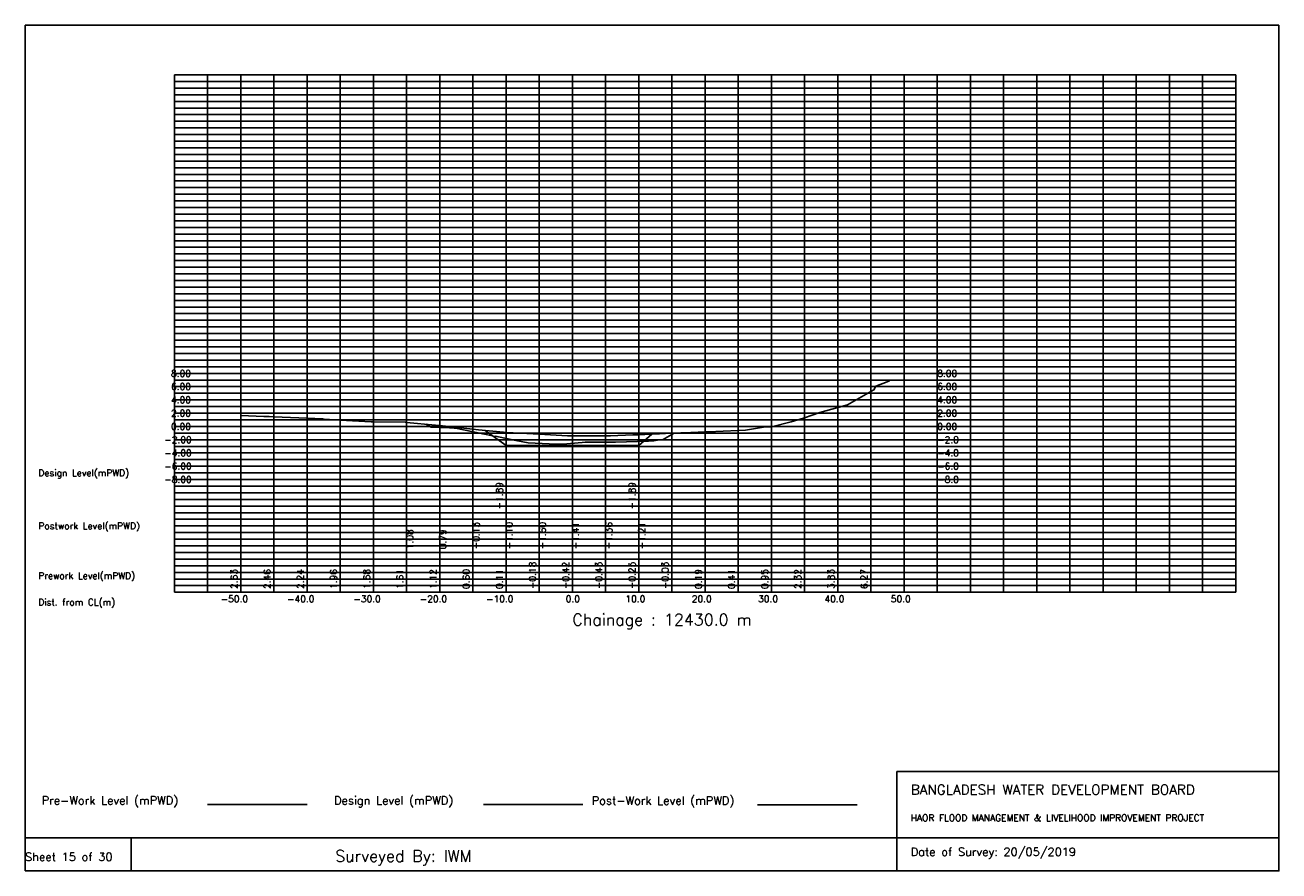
# Model space of a CAD drawing. Extents: x 0 to 189, y 0 to 128.
import ezdxf

# ---------------------------------------------------------------- set-up
doc = ezdxf.new("R2010")
doc.units = 0
doc.header["$MEASUREMENT"] = 0
doc.linetypes.add('1-1', pattern=[0])
for name, color, linetype in [('P1', 7, 'CONTINUOUS'), ('P15', 8, 'CONTINUOUS'), ('P2', 3, 'CONTINUOUS'), ('P3', 1, 'CONTINUOUS'), ('P6', 4, 'CONTINUOUS')]:
    doc.layers.add(name, color=color, linetype=linetype)
doc.styles.add('ROMAN_SIMPLEX', font='ROMANS')

msp = doc.modelspace()

# ---------------------------------------------------------------- linework, layer by layer
at = {"layer": 'P1'}
for p, q in [((0, 127.5), (0, 5)), ((0, 127.5), (189, 127.5)), ((189, 127.5), (189, 5)), ((131.4, 15), (131.4, 0)), ((131.4, 15), (189, 15)), ((16, 5), (16, 0))]:
    msp.add_line(p, q, dxfattribs=at)
at = {"layer": 'P1', "linetype": '1-1'}
msp.add_lwpolyline([(0, 0), (189, 0), (189, 5), (0, 5), (0, 0)], dxfattribs=at)
at = {"layer": 'P15', "linetype": '1-1'}
for points in [[(22.5, 120), (182.5, 120)], [(22.5, 42), (22.5, 120)], [(27.5, 42), (27.5, 120)], [(32.5, 42), (32.5, 120)], [(37.5, 42), (37.5, 120)], [(42.5, 42), (42.5, 120)], [(47.5, 42), (47.5, 120)], [(52.5, 42), (52.5, 120)], [(57.5, 42), (57.5, 120)], [(62.5, 42), (62.5, 120)], [(67.5, 42), (67.5, 120)], [(72.5, 42), (72.5, 120)], [(77.5, 42), (77.5, 120)], [(82.5, 42), (82.5, 120)], [(87.5, 42), (87.5, 120)], [(92.5, 42), (92.5, 120)], [(97.5, 42), (97.5, 120)], [(102.5, 42), (102.5, 120)], [(107.5, 42), (107.5, 120)], [(112.5, 42), (112.5, 120)], [(117.5, 42), (117.5, 120)], [(122.5, 42), (122.5, 120)], [(127.5, 42), (127.5, 120)], [(132.5, 42), (132.5, 120)], [(137.5, 42), (137.5, 120)], [(142.5, 42), (142.5, 120)], [(147.5, 42), (147.5, 120)], [(152.5, 42), (152.5, 120)], [(157.5, 42), (157.5, 120)], [(162.5, 42), (162.5, 120)], [(167.5, 42), (167.5, 120)], [(172.5, 42), (172.5, 120)], [(177.5, 42), (177.5, 120)], [(182.5, 42), (182.5, 120)], [(22.5, 119), (182.5, 119)], [(22.5, 118), (182.5, 118)], [(22.5, 117), (182.5, 117)], [(22.5, 116), (182.5, 116)], [(22.5, 115), (182.5, 115)], [(22.5, 114), (182.5, 114)], [(22.5, 113), (182.5, 113)], [(22.5, 112), (182.5, 112)], [(22.5, 111), (182.5, 111)], [(22.5, 110), (182.5, 110)], [(22.5, 109), (182.5, 109)], [(22.5, 108), (182.5, 108)], [(22.5, 107), (182.5, 107)], [(22.5, 106), (182.5, 106)], [(22.5, 105), (182.5, 105)], [(22.5, 104), (182.5, 104)], [(22.5, 103), (182.5, 103)], [(22.5, 102), (182.5, 102)], [(22.5, 101), (182.5, 101)], [(22.5, 100), (182.5, 100)], [(22.5, 99), (182.5, 99)], [(22.5, 98), (182.5, 98)], [(22.5, 97), (182.5, 97)], [(22.5, 96), (182.5, 96)], [(22.5, 95), (182.5, 95)], [(22.5, 94), (182.5, 94)], [(22.5, 93), (182.5, 93)], [(22.5, 92), (182.5, 92)], [(22.5, 91), (182.5, 91)], [(22.5, 90), (182.5, 90)], [(22.5, 89), (182.5, 89)], [(22.5, 88), (182.5, 88)], [(22.5, 87), (182.5, 87)], [(22.5, 86), (182.5, 86)], [(22.5, 85), (182.5, 85)], [(22.5, 84), (182.5, 84)], [(22.5, 83), (182.5, 83)], [(22.5, 82), (182.5, 82)], [(22.5, 81), (182.5, 81)], [(22.5, 80), (182.5, 80)], [(22.5, 79), (182.5, 79)], [(22.5, 78), (182.5, 78)], [(22.5, 77), (182.5, 77)], [(22.5, 76), (182.5, 76)], [(22.5, 75), (182.5, 75)], [(22.5, 74), (182.5, 74)], [(22.5, 73), (182.5, 73)], [(22.5, 72), (182.5, 72)], [(22.5, 71), (182.5, 71)], [(22.5, 70), (182.5, 70)], [(22.5, 69), (182.5, 69)], [(22.5, 68), (182.5, 68)], [(22.5, 67), (182.5, 67)], [(22.5, 66), (182.5, 66)], [(22.5, 65), (182.5, 65)], [(22.5, 64), (182.5, 64)], [(22.5, 63), (182.5, 63)], [(22.5, 62), (182.5, 62)], [(22.5, 61), (182.5, 61)], [(22.5, 60), (182.5, 60)], [(22.5, 59), (182.5, 59)], [(22.5, 58), (182.5, 58)], [(22.5, 57), (182.5, 57)], [(22.5, 56), (182.5, 56)], [(22.5, 55), (182.5, 55)], [(22.5, 54), (182.5, 54)], [(22.5, 53), (182.5, 53)], [(22.5, 52), (182.5, 52)], [(22.5, 51), (182.5, 51)], [(22.5, 50), (182.5, 50)], [(22.5, 49), (182.5, 49)], [(22.5, 48), (182.5, 48)], [(22.5, 47), (182.5, 47)], [(22.5, 46), (182.5, 46)], [(22.5, 45), (182.5, 45)], [(22.5, 44), (182.5, 44)], [(22.5, 43), (182.5, 43)], [(22.5, 42), (182.5, 42)]]:
    msp.add_lwpolyline(points, dxfattribs=at)
at = {"layer": 'P2'}
msp.add_line((27.5, 10), (42.5, 10), dxfattribs=at)
at = {"layer": 'P2', "linetype": '1-1'}
msp.add_lwpolyline([(32.5, 68.63), (35.99, 68.49), (36.77, 68.49), (37.5, 68.46), (42.5, 68.24), (44.87, 68.14), (45.08, 68.1), (47.5, 67.95), (52.15, 67.69), (52.5, 67.68), (57.34, 67.62), (57.5, 67.61), (61.85, 67.21), (62.24, 67.14), (62.5, 67.12), (63.36, 67.06), (67.5, 66.6), (68.37, 66.5), (72.12, 66.13), (72.5, 66.11), (75.64, 65.92), (77.5, 65.82), (81.75, 65.6), (82.5, 65.58), (87.5, 65.57), (87.96, 65.57), (88.25, 65.59), (91.59, 65.72), (92.5, 65.75), (95.22, 65.87), (95.61, 65.87), (97.5, 65.97), (98.86, 66.05), (99.29, 66.06), (102.49, 66.19), (102.5, 66.19), (102.98, 66.2), (107.5, 66.41), (108.58, 66.46), (111.62, 66.95), (112.47, 66.94), (112.5, 66.95), (115.48, 67.71), (116.81, 68.08), (117.5, 68.32), (119.81, 69.12), (122.5, 69.83), (122.73, 69.89), (123.95, 70.26), (127.5, 72.27), (127.94, 72.51), (128.24, 73.05), (129.97, 73.74), (130.3, 73.85)], dxfattribs=at)
at = {"layer": 'P3'}
msp.add_line((69.08, 10), (84.08, 10), dxfattribs=at)
at = {"layer": 'P3', "linetype": '1-1'}
msp.add_lwpolyline([(69.33, 66.41), (72.5, 64.11), (77.5, 64.11), (82.5, 64.11), (87.5, 64.11), (92.5, 64.11), (94.47, 65.83)], dxfattribs=at)
at = {"layer": 'P6'}
msp.add_line((110.42, 9.98), (125.42, 9.98), dxfattribs=at)
at = {"layer": 'P6', "linetype": '1-1'}
msp.add_lwpolyline([(60.4, 67.34), (61.19, 66.9), (63.99, 66.79), (64.67, 66.76), (64.87, 66.73), (68.99, 65.87), (70.48, 65.56), (70.6, 65.5), (70.92, 65.51), (73.99, 64.9), (75.85, 64.54), (78.99, 64.4), (80.57, 64.33), (81.07, 64.34), (83.99, 64.59), (84.45, 64.62), (84.93, 64.64), (88.29, 64.62), (88.99, 64.64), (93.99, 64.79), (94.76, 64.81), (95.35, 64.94), (96.07, 64.98), (97.86, 65.99)], dxfattribs=at)

# ---------------------------------------------------------------- texts
at = {"layer": 'P1', "style": 'ROMAN_SIMPLEX'}
for s, height, rotation, p in [('8.00', 1, 360, (22, 74.5)), ('8.00', 1, 360, (137.5, 74.5)), ('6.00', 1, 360, (22, 72.5)), ('6.00', 1, 360, (137.5, 72.5)), ('4.00', 1, 360, (22, 70.5)), ('4.00', 1, 360, (137.5, 70.5)), ('2.00', 1, 360, (22, 68.5)), ('2.00', 1, 360, (137.5, 68.5)), ('0.00', 1, 360, (22, 66.5)), ('0.00', 1, 360, (137.5, 66.5)), ('-2.00', 1, 360, (21, 64.5)), ('-2.0', 1, 360, (137.5, 64.5)), ('-4.00', 1, 360, (21, 62.5)), ('-4.0', 1, 360, (137.5, 62.5)), ('Design Level(mPWD)', 1, 360, (2, 59.5)), ('-6.00', 1, 360, (21, 60.5)), ('-6.0', 1, 360, (137.5, 60.5)), ('-8.00', 1, 360, (21, 58.5)), ('-8.0', 1, 360, (137.5, 58.5)), ('-1.89', 1, 90, (72, 54.5)), ('-1.89', 1, 90, (92, 54.5)), ('Postwork Level(mPWD)', 1, 360, (2, 51.5)), ('1.08', 1, 90, (58.49, 48.5)), ('0.79', 1, 90, (63.49, 48.5)), ('-0.13', 1, 90, (68.49, 48.5)), ('-1.10', 1, 90, (73.49, 48.5)), ('-1.60', 1, 90, (78.49, 48.5)), ('-1.41', 1, 90, (83.49, 48.5)), ('-1.36', 1, 90, (88.49, 48.5)), ('-1.21', 1, 90, (93.49, 48.5)), ('-0.18', 1, 90, (77, 42.5)), ('-0.42', 1, 90, (82, 42.5)), ('-0.43', 1, 90, (87, 42.5)), ('-0.25', 1, 90, (92, 42.5)), ('-0.03', 1, 90, (97, 42.5)), ('Prework Level(mPWD)', 1, 360, (2, 44)), ('2.63', 1, 90, (32, 42.5)), ('2.46', 1, 90, (37, 42.5)), ('2.24', 1, 90, (42, 42.5)), ('1.96', 1, 90, (47, 42.5)), ('1.68', 1, 90, (52, 42.5)), ('1.61', 1, 90, (57, 42.5)), ('1.12', 1, 90, (62, 42.5)), ('0.60', 1, 90, (67, 42.5)), ('0.11', 1, 90, (72, 42.5)), ('0.19', 1, 90, (102, 42.5)), ('0.41', 1, 90, (107, 42.5)), ('0.95', 1, 90, (112, 42.5)), ('2.32', 1, 90, (117, 42.5)), ('3.83', 1, 90, (122, 42.5)), ('6.27', 1, 90, (127, 42.5)), ('Dist. from CL(m)', 1, 360, (2, 40)), ('-50.0', 1, 360, (29.5, 40.5)), ('-40.0', 1, 360, (39.5, 40.5)), ('-30.0', 1, 360, (49.5, 40.5)), ('-20.0', 1, 360, (59.5, 40.5)), ('-10.0', 1, 360, (69.5, 40.5)), ('0.0', 1, 360, (81.5, 40.5)), ('10.0', 1, 360, (90.5, 40.5)), ('20.0', 1, 360, (100.5, 40.5)), ('30.0', 1, 360, (110.5, 40.5)), ('40.0', 1, 360, (120.5, 40.5)), ('50.0', 1, 360, (130.5, 40.5)), ('Chainage : 12430.0 m', 1.75, 360, (82.5, 37)), ('Sheet 15 of 30', 1.25, 360, (0, 1.5))]:
    msp.add_text(s, height=height, rotation=rotation, dxfattribs=at).set_placement(p)
for s, height, p in [('Pre-Work Level (mPWD)', 1.25, (2.5, 10)), ('Design Level (mPWD)', 1.25, (46.58, 10)), ('Post-Work Level (mPWD)', 1.25, (85.42, 9.98)), ('BANGLADESH WATER DEVELOPMENT BOARD', 1.5, (133.5, 11.5)), ('HAOR FLOOD MANAGEMENT & LIVELIHOOD IMPROVEMENT PROJECT', 1, (133.5, 7.5)), ('Surveyed By: IWM', 1.75, (46.75, 1.38)), ('Date of Survey: 20/05/2019', 1.25, (133.5, 2.25))]:
    msp.add_text(s, height=height, dxfattribs=at).set_placement(p)

doc.saveas('drawing.dxf')
